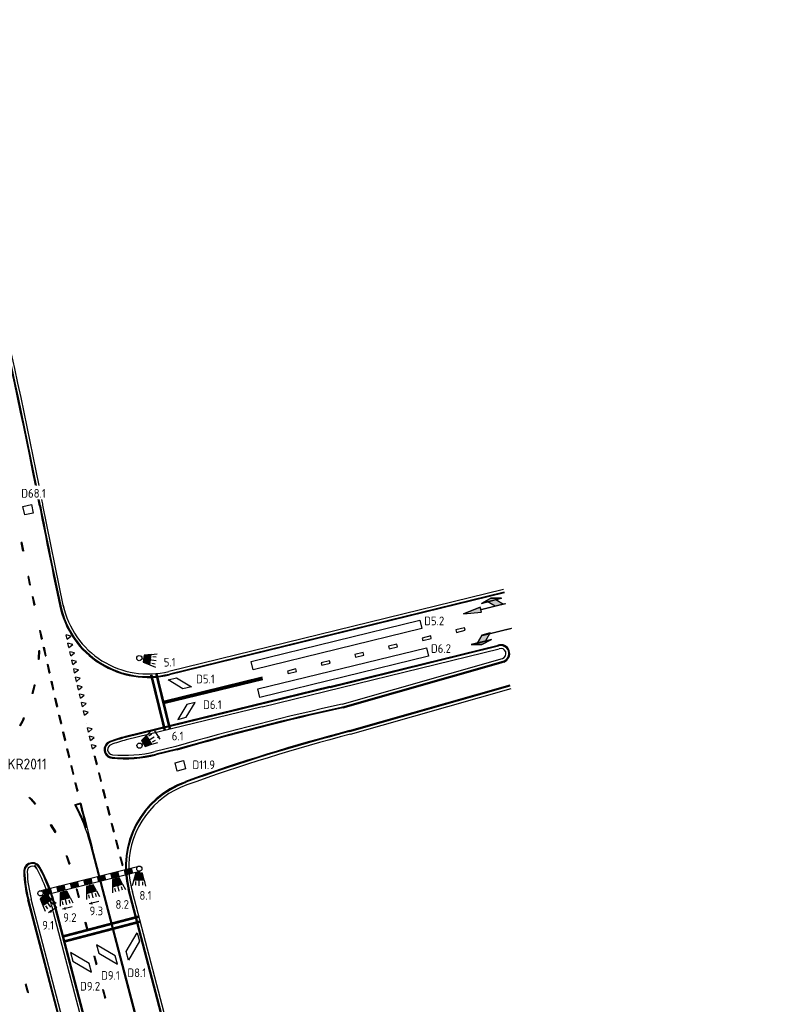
# Model space of a CAD drawing. Extents: x 124708 to 143435, y 487373 to 494715.
# Tile 21 of 32: x 143147 to 143234, y 487591 to 487705. Entities that reach past the tile are written whole.
import ezdxf
from ezdxf.enums import TextEntityAlignment as Align

# ---------------------------------------------------------------- set-up
doc = ezdxf.new("R2010")
doc.units = 0
doc.header["$LTSCALE"] = 0.25
doc.header["$MEASUREMENT"] = 0
doc.layers.get('0').update_dxf_attribs({"linetype": 'CONTINUOUS'})
for name, color, linetype in [('01-CALQUE', 1, 'CONTINUOUS'), ('40', 9, 'CONTINUOUS'), ('INST-T-CODE', 1, 'CONTINUOUS'), ('INSTALLATIE', 2, 'CONTINUOUS'), ('LUS-T-CODE', 1, 'CONTINUOUS'), ('LUSSEN', 7, 'CONTINUOUS'), ('MAATVOERING', 7, 'CONTINUOUS'), ('MARKERING', 9, 'CONTINUOUS'), ('ONDERGROND', 7, 'CONTINUOUS'), ('TXT-025', 7, 'CONTINUOUS')]:
    doc.layers.add(name, color=color, linetype=linetype)
doc.styles.add('I020-0', font='isocp.shx', dxfattribs={"height": 1})
doc.styles.add('I020-1', font='ISO.shx', dxfattribs={"height": 2})
doc.styles.add('I025-0', font='isocp.shx', dxfattribs={"height": 1.25})
doc.styles.add('ISO', font='isocp.shx')

# ---------------------------------------------------------------- blocks, each defined once
blk = doc.blocks.new('V_20X1')
blk.add_3dface([(0.5, 0), (0.5, -20), (-0.5, -20), (-0.5, 0)])
at = {"layer": 'LUS-T-CODE', "linetype": 'CONTINUOUS', "style": 'I020-1'}
blk.add_attdef('LUS', text='', height=1, rotation=345.3228381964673, dxfattribs=at).set_placement((-0.2057782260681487, -21.76548362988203), align=Align.MIDDLE_CENTER)
blk = doc.blocks.new('V_2X1S')
blk.add_3dface([(-3.552713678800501e-15, -1), (-1.414213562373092, -2.414213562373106), (-1.414213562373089, -1.414213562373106), (0, 0)])
at = {"layer": 'LUS-T-CODE', "linetype": 'CONTINUOUS', "style": 'I020-1'}
blk.add_attdef('LUS', text='', height=1, rotation=348.6224048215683, dxfattribs=at).set_placement((-0.8457050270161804, -3.314358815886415), align=Align.MIDDLE_CENTER)
blk = doc.blocks.new('V_MAST')
blk.add_circle((0, 0), 0.3)
blk = doc.blocks.new('V_2_5X1S')
blk.add_3dface([(0, -1), (-1.767766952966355, -2.767766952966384), (-1.767766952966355, -1.767766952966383), (0, 0)])
at = {"layer": 'LUS-T-CODE', "linetype": 'CONTINUOUS', "style": 'ISO'}
blk.add_attdef('LUS', text='', height=1, rotation=345.3232592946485, dxfattribs=at).set_placement((-1.199318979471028, -4.434641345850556), align=Align.MIDDLE_CENTER)
blk = doc.blocks.new('V_30LNT')
for p, q in [((0.3, 0), (1.975461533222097, 0)), ((1.3, 0.6000000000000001), (1.979207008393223, 0.769345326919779)), ((1.5, 0.4), (1.9, 0.4)), ((1.3, -0.6000000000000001), (1.979207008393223, -0.769345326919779)), ((1.5, -0.4), (1.9, -0.4))]:
    blk.add_line(p, q)
at = {"flags": 128}
blk.add_lwpolyline([(0.5000000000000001, 0.4), (0.5000000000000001, -0.4), (1.3, -0.6000000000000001), (1.3, 0.6000000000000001)], close=True, dxfattribs=at)
blk.add_solid([(0.5000000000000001, 0.4), (0.5000000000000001, -0.4), (1.3, 0.6000000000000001), (1.3, -0.6000000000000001)])
at = {"layer": 'INST-T-CODE', "linetype": 'CONTINUOUS', "style": 'I020-1'}
blk.add_attdef('LNT', text='', height=1, rotation=91.37387095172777, dxfattribs=at).set_placement((3.062035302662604, 0.7892290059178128), align=Align.MIDDLE_CENTER)
blk = doc.blocks.new('NB_KAA0')
at = {"color": 1}
blk.add_3dface([(1189, 0), (1189, 841), (0, 841), (0, 0)], dxfattribs=at)
at = {"color": 5}
blk.add_3dface([(1179, 10), (1179, 831), (25, 831), (25, 10)], dxfattribs=at)
at = {"layer": 'MAATVOERING', "style": 'I020-0', "flags": 1}
for tag in ['PLOTDATUM', 'FILENAAM']:
    blk.add_attdef(tag, (-285681, -974749), '', height=1, dxfattribs=at)
blk = doc.blocks.new('V_5PRDR')
for p, q in [((0, 0), (2.052991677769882, 0.3000000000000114)), ((0, 0), (2.052991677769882, -0.3000000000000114)), ((3.478472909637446, 0.9833314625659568), (2.278472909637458, 0.6833314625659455)), ((2.278472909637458, 0.6833314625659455), (4.678472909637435, 0.6882209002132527)), ((2.853200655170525, 0.7202912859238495), (3.390768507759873, 0.7202912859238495)), ((4.678472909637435, 0.6882209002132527), (3.478472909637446, 0.9833314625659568))]:
    blk.add_line(p, q)
at = {"flags": 128}
for points in [[(2.052991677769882, -0.3000000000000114), (2.052991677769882, 0.3000000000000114), (0, 0)], [(4.678472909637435, 0.6882209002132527), (2.278472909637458, 0.6833314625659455), (3.478472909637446, 0.9833314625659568)], [(4.728472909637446, -0.008334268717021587), (3.728472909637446, -0.008334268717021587), (2.978472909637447, 0.7135070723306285), (3.978472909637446, 0.7135070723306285)]]:
    blk.add_lwpolyline(points, close=True, dxfattribs=at)
at = {"const_width": 0.15, "flags": 128}
blk.add_lwpolyline([(2.052991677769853, -0.008334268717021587), (5, -0.008334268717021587)], dxfattribs=at)
for points in [[(2.052991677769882, -0.3000000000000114), (2.052991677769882, 0.3000000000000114), (0, 0)], [(4.678472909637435, 0.6882209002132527), (2.278472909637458, 0.6833314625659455), (3.478472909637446, 0.9833314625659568)]]:
    blk.add_solid(points)
at = {"extrusion": (0, 0, -1)}
blk.add_solid([(-4.728472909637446, -0.008334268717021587), (-3.728472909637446, -0.008334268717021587), (-3.978472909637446, 0.7135070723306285), (-2.978472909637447, 0.7135070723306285)], dxfattribs=at)
blk = doc.blocks.new('V_5PL')
for p, q in [((-2.842170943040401e-14, -0.3499999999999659), (2.400000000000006, -0.3548894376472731)), ((1.19999999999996, -0.6499999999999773), (-2.842170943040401e-14, -0.3499999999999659)), ((2.400000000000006, -0.3548894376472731), (1.19999999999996, -0.6499999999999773)), ((1.253200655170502, -0.3869598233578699), (1.79076850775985, -0.3869598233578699))]:
    blk.add_line(p, q)
at = {"flags": 128}
for points in [[(2.449999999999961, 0.4000000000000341), (1.449999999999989, 0.4000000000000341), (0.6999999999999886, -0.3801756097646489), (1.69999999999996, -0.3801756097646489)], [(2.400000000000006, -0.3548894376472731), (-2.842170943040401e-14, -0.3499999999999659), (1.19999999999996, -0.6499999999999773)]]:
    blk.add_lwpolyline(points, close=True, dxfattribs=at)
at = {"const_width": 0.15, "flags": 128}
blk.add_lwpolyline([(1.449999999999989, 0.3267045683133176), (4.999999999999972, 0.3267045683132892)], dxfattribs=at)
at = {"extrusion": (0, 0, -1)}
for points in [[(-2.449999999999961, 0.4000000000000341), (-1.449999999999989, 0.4000000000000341), (-1.69999999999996, -0.3801756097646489), (-0.6999999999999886, -0.3801756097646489)], [(-2.400000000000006, -0.3548894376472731), (2.842170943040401e-14, -0.3499999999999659), (-1.19999999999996, -0.6499999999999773)]]:
    blk.add_solid(points, dxfattribs=at)
blk = doc.blocks.new('V_1X1')
at = {"flags": 128}
blk.add_lwpolyline([(0.5, 0), (0.5, -1), (-0.5, -1), (-0.5, 0), (0.5, 0)], dxfattribs=at)
at = {"layer": 'LUS-T-CODE', "linetype": 'CONTINUOUS', "style": 'ISO'}
blk.add_attdef('LUS', text='', height=1, rotation=167.9003924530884, dxfattribs=at).set_placement((-1.002920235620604, -2.219784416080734), align=Align.MIDDLE_CENTER)

msp = doc.modelspace()

# ---------------------------------------------------------------- linework, layer by layer
at = {"layer": '40'}
for p, q in [((143152.5244151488, 487633.5598388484), (143151.9814151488, 487633.6938388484)), ((143152.0904151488, 487633.2068388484), (143151.9814151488, 487633.6938388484)), ((143152.0904151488, 487633.2068388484), (143152.5244151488, 487633.5598388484)), ((143152.0904151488, 487633.2068388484), (143152.1114151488, 487633.2108388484)), ((143152.7434151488, 487632.5838388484), (143152.2004151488, 487632.7188388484)), ((143152.3094151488, 487632.2308388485), (143152.2004151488, 487632.7188388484)), ((143152.3094151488, 487632.2308388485), (143152.7434151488, 487632.5838388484)), ((143152.3094151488, 487632.2308388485), (143152.3304151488, 487632.2348388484)), ((143152.9624151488, 487631.6088388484), (143152.4194151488, 487631.7428388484)), ((143152.5284151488, 487631.2548388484), (143152.4194151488, 487631.7428388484)), ((143152.5284151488, 487631.2548388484), (143152.9624151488, 487631.6088388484)), ((143152.5284151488, 487631.2548388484), (143152.5494151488, 487631.2598388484)), ((143153.1814151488, 487630.6328388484), (143152.6384151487, 487630.7668388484)), ((143152.7474151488, 487630.2788388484), (143152.6384151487, 487630.7668388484)), ((143152.7474151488, 487630.2788388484), (143153.1814151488, 487630.6328388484)), ((143152.7474151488, 487630.2788388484), (143152.7684151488, 487630.2838388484)), ((143153.4004151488, 487629.6568388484), (143152.8574151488, 487629.7918388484)), ((143152.9664151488, 487629.3038388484), (143152.8574151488, 487629.7918388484)), ((143152.9664151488, 487629.3038388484), (143153.4004151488, 487629.6568388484)), ((143152.9664151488, 487629.3038388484), (143152.9874151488, 487629.3078388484)), ((143153.6184151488, 487628.6808388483), (143153.0764151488, 487628.8158388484)), ((143153.1854151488, 487628.3278388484), (143153.0764151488, 487628.8158388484)), ((143153.1854151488, 487628.3278388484), (143153.6184151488, 487628.6808388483)), ((143153.1854151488, 487628.3278388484), (143153.2064151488, 487628.3328388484)), ((143153.8374151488, 487627.7058388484), (143153.2954151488, 487627.8398388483)), ((143153.4044151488, 487627.3518388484), (143153.2954151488, 487627.8398388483)), ((143153.4044151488, 487627.3518388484), (143153.8374151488, 487627.7058388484)), ((143153.4044151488, 487627.3518388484), (143153.4254151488, 487627.3568388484)), ((143154.0634151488, 487626.7368388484), (143153.5194151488, 487626.8648388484)), ((143153.6344151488, 487626.3788388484), (143153.5194151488, 487626.8648388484)), ((143153.6344151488, 487626.3788388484), (143154.0634151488, 487626.7368388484)), ((143153.6344151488, 487626.3788388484), (143153.6544151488, 487626.3838388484)), ((143154.2934151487, 487625.7638388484), (143153.7494151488, 487625.8918388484)), ((143153.8644151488, 487625.4058388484), (143153.7494151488, 487625.8918388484)), ((143153.8644151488, 487625.4058388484), (143154.2934151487, 487625.7638388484)), ((143153.8644151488, 487625.4058388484), (143153.8844151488, 487625.4098388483)), ((143154.5234151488, 487624.7908388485), (143153.9794151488, 487624.9188388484)), ((143154.0944151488, 487624.4318388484), (143153.9794151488, 487624.9188388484)), ((143154.0944151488, 487624.4318388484), (143154.5234151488, 487624.7908388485)), ((143154.0944151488, 487624.4318388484), (143154.1144151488, 487624.4368388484)), ((143154.3244151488, 487623.4588388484), (143154.3444151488, 487623.4638388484)), ((143154.9834151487, 487622.8438388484), (143154.4394151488, 487622.9728388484)), ((143154.5544151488, 487622.4858388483), (143154.4394151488, 487622.9728388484)), ((143154.5544151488, 487622.4858388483), (143154.9834151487, 487622.8438388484)), ((143154.5544151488, 487622.4858388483), (143154.5744151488, 487622.4908388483)), ((143155.2134151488, 487621.8708388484), (143154.6694151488, 487621.9988388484)), ((143154.7844151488, 487621.5128388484), (143154.6694151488, 487621.9988388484)), ((143154.7844151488, 487621.5128388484), (143155.2134151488, 487621.8708388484)), ((143154.7844151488, 487621.5128388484), (143154.8044151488, 487621.5178388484)), ((143155.4434151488, 487620.8978388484), (143154.8994151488, 487621.0258388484)), ((143155.0144151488, 487620.5398388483), (143154.8994151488, 487621.0258388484)), ((143155.0144151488, 487620.5398388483), (143155.4434151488, 487620.8978388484))]:
    msp.add_line(p, q, dxfattribs=at)
at = {"layer": 'INSTALLATIE', "color": 7}
for p, q in [((143162.1882073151, 487622.6441443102), (143162.7848880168, 487621.6504520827)), ((143155.76716326, 487602.9590731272), (143154.6425210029, 487602.6786593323)), ((143150.902214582, 487602.3205607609), (143149.9665824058, 487601.6364229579)), ((143152.6883612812, 487602.3594230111), (143151.5637190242, 487602.0790092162))]:
    msp.add_line(p, q, dxfattribs=at)
at = {"layer": 'INSTALLATIE'}
for p, q in [((143148.9562858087, 487604.1862330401), (143160.348415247, 487607.0267224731)), ((143149.1048634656, 487603.6049309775), (143160.4935727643, 487606.4445461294))]:
    msp.add_line(p, q, dxfattribs=at)
at = {"layer": 'INSTALLATIE', "flags": 128}
for points in [[(143162.7954222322, 487621.6329087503, 0, 0.3500000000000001, 0), (143162.5895058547, 487621.9758350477, 0, 0, 0)], [(143154.6226657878, 487602.6737087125, 0, 0.3500000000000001, 0), (143155.0107833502, 487602.7704803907, 0, 0, 0)], [(143149.9500641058, 487601.6243447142, 0, 0.3500000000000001, 0), (143150.2729536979, 487601.860442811, 0, 0, 0)], [(143151.543863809, 487602.0740585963, 0, 0.3500000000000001, 0), (143151.9319813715, 487602.1708302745, 0, 0, 0)]]:
    msp.add_lwpolyline(points, format="xyseb", dxfattribs=at)
for points in [[(143158.0678379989, 487605.8397231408), (143157.2916028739, 487605.6461797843), (143157.1464453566, 487606.2283561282), (143157.9226804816, 487606.4218994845)], [(143159.6203082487, 487606.2268098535), (143158.8440731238, 487606.0332664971), (143158.6989156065, 487606.6154428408), (143159.4751507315, 487606.8089861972)], [(143153.4104272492, 487604.6784630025), (143152.6341921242, 487604.4849196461), (143152.4890346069, 487605.0670959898), (143153.2652697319, 487605.2606393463)], [(143154.962897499, 487605.0655497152), (143154.1866623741, 487604.8720063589), (143154.0415048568, 487605.4541827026), (143154.8177399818, 487605.647726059)], [(143156.5153677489, 487605.452636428), (143155.739132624, 487605.2590930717), (143155.5939751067, 487605.8412694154), (143156.3702102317, 487606.0348127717)], [(143150.3054867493, 487603.904289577), (143149.5292516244, 487603.7107462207), (143149.3840941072, 487604.2929225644), (143150.1603292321, 487604.4864659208)], [(143151.8579569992, 487604.2913762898), (143151.0817218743, 487604.0978329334), (143150.936564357, 487604.6800092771), (143151.712799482, 487604.8735526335)]]:
    msp.add_lwpolyline(points, close=True, dxfattribs=at)
at = {"layer": 'INSTALLATIE', "extrusion": (0, 0, -1)}
for points in [[(-143158.0678379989, 487605.8397231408), (-143157.2916028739, 487605.6461797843), (-143157.9226804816, 487606.4218994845), (-143157.1464453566, 487606.2283561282)], [(-143150.3054867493, 487603.904289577), (-143149.5292516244, 487603.7107462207), (-143150.1603292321, 487604.4864659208), (-143149.3840941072, 487604.2929225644)]]:
    msp.add_solid(points, dxfattribs=at)
at = {"layer": 'INSTALLATIE'}
for points in [[(143159.6203082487, 487606.2268098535), (143158.8440731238, 487606.0332664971), (143159.4751507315, 487606.8089861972), (143158.6989156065, 487606.6154428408)], [(143153.4104272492, 487604.6784630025), (143152.6341921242, 487604.4849196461), (143153.2652697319, 487605.2606393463), (143152.4890346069, 487605.0670959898)], [(143154.962897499, 487605.0655497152), (143154.1866623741, 487604.8720063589), (143154.8177399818, 487605.647726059), (143154.0415048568, 487605.4541827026)], [(143156.5153677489, 487605.452636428), (143155.739132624, 487605.2590930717), (143156.3702102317, 487606.0348127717), (143155.5939751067, 487605.8412694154)], [(143151.8579569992, 487604.2913762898), (143151.0817218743, 487604.0978329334), (143151.712799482, 487604.8735526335), (143150.936564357, 487604.6800092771)]]:
    msp.add_solid(points, dxfattribs=at)
at = {"layer": 'MARKERING'}
for p, q in [((143146.9124151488, 487644.3468388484), (143146.8144151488, 487644.3278388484)), ((143147.0104151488, 487643.3468388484), (143146.8144151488, 487644.3278388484)), ((143147.1084151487, 487643.3668388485), (143146.9124151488, 487644.3478388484)), ((143147.1084151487, 487643.3668388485), (143147.0104151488, 487643.3468388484)), ((143147.0594151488, 487643.3568388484), (143147.0614151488, 487643.3568388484)), ((143147.6964151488, 487640.4248388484), (143147.5984151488, 487640.4048388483)), ((143147.7944151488, 487639.4248388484), (143147.5984151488, 487640.4048388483)), ((143147.8924151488, 487639.4448388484), (143147.6964151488, 487640.4248388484)), ((143147.8924151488, 487639.4448388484), (143147.7944151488, 487639.4248388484)), ((143148.0724151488, 487638.0938388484), (143148.1704151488, 487638.1148388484)), ((143148.0724151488, 487638.0948388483), (143148.2804151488, 487637.1168388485)), ((143148.1704151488, 487638.1148388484), (143148.3784151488, 487637.1368388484)), ((143202.4714151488, 487638.6268388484), (143163.8844151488, 487629.1758388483)), ((143202.4954151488, 487638.5298388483), (143163.9074151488, 487629.0778388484)), ((143148.2804151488, 487637.1158388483), (143148.3784151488, 487637.1368388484)), ((143148.9074151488, 487634.1828388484), (143149.0054151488, 487634.2048388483)), ((143148.9074151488, 487634.1828388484), (143149.1274151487, 487633.2068388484)), ((143148.9474151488, 487634.1918388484), (143148.9544151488, 487634.1928388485)), ((143149.0054151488, 487634.2048388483), (143149.2254151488, 487633.2288388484)), ((143149.1274151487, 487633.2068388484), (143149.2244151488, 487633.2288388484)), ((143182.3904151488, 487627.7358388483), (143201.7768547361, 487632.5114504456)), ((143182.4194151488, 487627.6398388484), (143201.8007613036, 487632.4143501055)), ((143148.9434151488, 487631.8558388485), (143148.8434151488, 487631.8598388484)), ((143149.3464151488, 487632.2318388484), (143149.4444151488, 487632.2538388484)), ((143149.3464151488, 487632.2318388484), (143149.5664151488, 487631.2558388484)), ((143149.3864151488, 487632.2408388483), (143149.3934151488, 487632.2418388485)), ((143149.4444151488, 487632.2538388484), (143149.6644151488, 487631.2778388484)), ((143149.5664151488, 487631.2558388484), (143149.6644151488, 487631.2778388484)), ((143148.8954151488, 487630.8528388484), (143148.7964151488, 487630.8658388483)), ((143148.8464151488, 487630.8598388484), (143148.8484151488, 487630.8588388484)), ((143149.7864151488, 487630.2798388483), (143149.8834151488, 487630.3018388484)), ((143149.7864151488, 487630.2798388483), (143150.0054151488, 487629.3048388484)), ((143149.8264151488, 487630.2888388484), (143149.8334151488, 487630.2908388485)), ((143149.8844151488, 487630.3018388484), (143150.1034151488, 487629.3268388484)), ((143183.8832112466, 487625.3799767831), (143202.3705628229, 487630.6453530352)), ((143183.9106029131, 487625.2838014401), (143202.3979544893, 487630.5491776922)), ((143150.0054151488, 487629.3048388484), (143150.1034151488, 487629.3268388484)), ((143148.0854151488, 487626.9438388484), (143148.3384151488, 487627.9118388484)), ((143148.1814151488, 487626.9178388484), (143148.4344151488, 487627.8858388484)), ((143148.4344151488, 487627.8858388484), (143148.3374151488, 487627.9118388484)), ((143150.2254151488, 487628.3288388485), (143150.3234151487, 487628.3508388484)), ((143150.2254151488, 487628.3288388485), (143150.4444151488, 487627.3538388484)), ((143150.2654151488, 487628.3378388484), (143150.2724151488, 487628.3398388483)), ((143150.3234151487, 487628.3508388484), (143150.5424151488, 487627.3758388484)), ((143174.5794151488, 487628.8088388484), (143163.1681087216, 487626.0134893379)), ((143174.6024151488, 487628.7108388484), (143163.1920386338, 487625.9157171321)), ((143174.6264151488, 487628.6138388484), (143163.2157942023, 487625.8186572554)), ((143174.6504151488, 487628.5168388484), (143163.2395497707, 487625.7215973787)), ((143184.6611345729, 487622.6485970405), (143203.1484861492, 487627.9139732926)), ((143184.6885262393, 487622.5524216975), (143203.1758778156, 487627.8177979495)), ((143148.1814151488, 487626.9188388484), (143148.0854151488, 487626.9438388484)), ((143148.1334151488, 487626.9308388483), (143148.1354151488, 487626.9308388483)), ((143150.4454151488, 487627.3538388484), (143150.5424151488, 487627.3758388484)), ((143182.3904151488, 487627.7358388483), (143158.8224008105, 487621.9668822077)), ((143182.4194151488, 487627.6398388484), (143158.8461757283, 487621.8697495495)), ((143150.6644151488, 487626.3778388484), (143150.7624151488, 487626.3998388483)), ((143150.6644151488, 487626.3778388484), (143150.8844151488, 487625.4028388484)), ((143150.7044151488, 487626.3868388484), (143150.7114151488, 487626.3888388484)), ((143150.7624151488, 487626.3998388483), (143150.9824151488, 487625.4248388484)), ((143150.8844151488, 487625.4028388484), (143150.9814151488, 487625.4248388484)), ((143151.1084151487, 487624.4268388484), (143151.2054151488, 487624.4508388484)), ((143151.1084151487, 487624.4268388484), (143151.3434151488, 487623.4548388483)), ((143151.1484151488, 487624.4368388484), (143151.1554151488, 487624.4388388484)), ((143151.2064151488, 487624.4508388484), (143151.4414151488, 487623.4788388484)), ((143147.1734151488, 487624.0918388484), (143147.0804151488, 487624.1288388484)), ((143151.3434151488, 487623.4548388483), (143151.4404151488, 487623.4788388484)), ((143146.7354151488, 487623.1878388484), (143146.6484151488, 487623.2368388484)), ((143146.6914151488, 487623.2118388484), (143146.6934151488, 487623.2118388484)), ((143151.5784151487, 487622.4828388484), (143151.6754151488, 487622.5068388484)), ((143151.5784151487, 487622.4828388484), (143151.8134151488, 487621.5108388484)), ((143151.6184151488, 487622.4928388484), (143151.6254151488, 487622.4948388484)), ((143151.6764151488, 487622.5068388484), (143151.9114151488, 487621.5348388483)), ((143151.8134151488, 487621.5108388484), (143151.9114151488, 487621.5348388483)), ((143152.0484151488, 487620.5388388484), (143152.1464151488, 487620.5628388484)), ((143152.0484151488, 487620.5388388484), (143152.2834151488, 487619.5668388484)), ((143152.0884151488, 487620.5488388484), (143152.0954151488, 487620.5508388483)), ((143152.1464151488, 487620.5628388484), (143152.3814151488, 487619.5908388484)), ((143164.7114151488, 487620.5278388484), (143162.3354151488, 487619.9468388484)), ((143164.7344151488, 487620.4298388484), (143162.3584151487, 487619.8488388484)), ((143152.2834151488, 487619.5668388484), (143152.3814151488, 487619.5908388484)), ((143155.2144151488, 487619.7168388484), (143155.3114151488, 487619.7408388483)), ((143155.2144151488, 487619.7168388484), (143155.4594151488, 487618.7478388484)), ((143155.3104151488, 487619.7408388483), (143155.5554151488, 487618.7718388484)), ((143155.4594151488, 487618.7468388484), (143155.5554151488, 487618.7718388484)), ((143152.5184151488, 487618.5948388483), (143152.7534151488, 487617.6228388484)), ((143152.5194151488, 487618.5948388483), (143152.6164151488, 487618.6188388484)), ((143152.5584151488, 487618.6048388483), (143152.5654151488, 487618.6068388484)), ((143152.6164151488, 487618.6188388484), (143152.8514151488, 487617.6468388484)), ((143152.7544151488, 487617.6228388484), (143152.8514151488, 487617.6468388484)), ((143155.7034151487, 487617.7778388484), (143155.8004151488, 487617.8018388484)), ((143155.7044151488, 487617.7778388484), (143155.9494151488, 487616.8078388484)), ((143155.7434151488, 487617.7878388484), (143155.7504151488, 487617.7888388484)), ((143155.8004151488, 487617.8018388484), (143156.0454151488, 487616.8318388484)), ((143152.9884151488, 487616.6508388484), (143153.2234151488, 487615.6788388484)), ((143152.9894151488, 487616.6508388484), (143153.0864151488, 487616.6748388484)), ((143153.0294151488, 487616.6608388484), (143153.0354151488, 487616.6628388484)), ((143153.0864151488, 487616.6748388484), (143153.3214151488, 487615.7028388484)), ((143155.9484151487, 487616.8078388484), (143156.0454151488, 487616.8328388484)), ((143153.2244151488, 487615.6788388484), (143153.3214151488, 487615.7028388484)), ((143156.1934151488, 487615.8388388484), (143156.2904151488, 487615.8628388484)), ((143156.1944151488, 487615.8388388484), (143156.4394151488, 487614.8688388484)), ((143156.2334151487, 487615.8488388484), (143156.2404151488, 487615.8498388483)), ((143156.2904151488, 487615.8628388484), (143156.5354151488, 487614.8928388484)), ((143147.7174151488, 487614.9028388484), (143147.7854151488, 487614.9758388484)), ((143147.7514151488, 487614.9398388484), (143147.7494151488, 487614.9378388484)), ((143148.3744151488, 487614.1608388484), (143148.4514151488, 487614.2238388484)), ((143153.6774151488, 487614.2848388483), (143152.9754151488, 487614.1128388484)), ((143156.4384151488, 487614.8688388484), (143156.5354151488, 487614.8938388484)), ((143153.6054151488, 487614.1638388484), (143153.1264151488, 487614.0458388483)), ((143156.6834151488, 487613.8998388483), (143156.7804151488, 487613.9238388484)), ((143156.6834151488, 487613.8998388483), (143156.9284151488, 487612.9298388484)), ((143156.7234151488, 487613.9098388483), (143156.7304151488, 487613.9108388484)), ((143156.7794151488, 487613.9238388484), (143157.0244151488, 487612.9538388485)), ((143156.9284151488, 487612.9298388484), (143157.0254151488, 487612.9538388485)), ((143157.1734151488, 487611.9598388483), (143157.2704151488, 487611.9848388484)), ((143157.1734151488, 487611.9608388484), (143157.4184151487, 487610.9908388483)), ((143157.2134151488, 487611.9698388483), (143157.2194151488, 487611.9718388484)), ((143157.2694151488, 487611.9848388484), (143157.5144151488, 487611.0148388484)), ((143150.1634151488, 487611.7668388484), (143150.2484151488, 487611.8208388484)), ((143150.1634151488, 487611.7668388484), (143150.7004151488, 487610.9228388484)), ((143150.2054151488, 487611.7938388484), (143150.2044151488, 487611.7928388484)), ((143150.2474151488, 487611.8208388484), (143150.7844151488, 487610.9768388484)), ((143150.7004151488, 487610.9238388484), (143150.7844151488, 487610.9768388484)), ((143157.4184151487, 487610.9908388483), (143157.5154151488, 487611.0148388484)), ((143157.6654151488, 487610.0208388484), (143157.7624151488, 487610.0468388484)), ((143157.6654151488, 487610.0208388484), (143157.9214151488, 487609.0538388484)), ((143157.7054151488, 487610.0318388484), (143157.7114151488, 487610.0338388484)), ((143157.7614151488, 487610.0468388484), (143158.0174151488, 487609.0798388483)), ((143167.018829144, 487562.8521611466), (143154.7824151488, 487609.5728388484)), ((143167.1159225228, 487562.877324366), (143154.9924151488, 487609.1658388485)), ((143157.9214151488, 487609.0548388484), (143158.0174151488, 487609.0798388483)), ((143151.9914151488, 487608.2328388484), (143152.0864151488, 487608.2648388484)), ((143151.9914151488, 487608.2328388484), (143152.3024151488, 487607.2828388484)), ((143152.0394151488, 487608.2488388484), (143152.0374151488, 487608.2478388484)), ((143152.0874151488, 487608.2648388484), (143152.3984151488, 487607.3148388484)), ((143158.1764151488, 487608.0878388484), (143158.2734151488, 487608.1128388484)), ((143158.1774151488, 487608.0878388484), (143158.4324151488, 487607.1208388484)), ((143158.2164151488, 487608.0978388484), (143158.2234151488, 487608.0998388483)), ((143158.2734151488, 487608.1138388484), (143158.5284151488, 487607.1468388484)), ((143152.3024151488, 487607.2828388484), (143152.3984151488, 487607.3138388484)), ((143158.4324151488, 487607.1208388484), (143158.5294151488, 487607.1468388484)), ((143153.1354151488, 487604.4058388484), (143153.2324151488, 487604.4308388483)), ((143153.1364151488, 487604.4048388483), (143153.3894151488, 487603.4378388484)), ((143153.1844151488, 487604.4178388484), (143153.1824151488, 487604.4178388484)), ((143153.2324151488, 487604.4308388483), (143153.4854151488, 487603.4638388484)), ((143169.8267170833, 487563.5798678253), (143159.1554151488, 487604.3248388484)), ((143169.9233787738, 487563.6049191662), (143159.2524151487, 487604.3508388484)), ((143158.6920139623, 487560.6941409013), (143147.5854151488, 487603.1048388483)), ((143158.7892251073, 487560.7193346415), (143147.6824151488, 487603.1308388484)), ((143153.3894151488, 487603.4378388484), (143153.4854151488, 487603.4638388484)), ((143161.4050005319, 487561.397252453), (143150.6924151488, 487602.2988388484)), ((143161.5015762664, 487561.4222815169), (143150.7884151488, 487602.3238388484)), ((143154.1494151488, 487600.5358388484), (143154.2464151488, 487600.5618388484)), ((143154.2454151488, 487600.5618388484), (143154.4994151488, 487599.5948388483)), ((143154.1494151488, 487600.5358388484), (143154.4034151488, 487599.5688388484)), ((143154.1974151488, 487600.5488388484), (143154.1954151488, 487600.5478388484)), ((143154.4024151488, 487599.5688388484), (143154.4994151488, 487599.5938388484)), ((143155.1634151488, 487596.6668388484), (143155.2594151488, 487596.6918388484)), ((143155.1634151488, 487596.6658388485), (143155.4164151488, 487595.6988388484)), ((143155.2114151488, 487596.6788388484), (143155.2094151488, 487596.6788388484)), ((143155.2594151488, 487596.6918388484), (143155.5124151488, 487595.7248388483)), ((143155.4164151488, 487595.6988388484), (143155.5134151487, 487595.7248388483)), ((143147.4014151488, 487593.4198388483), (143147.3054151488, 487593.3938388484)), ((143147.5724151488, 487592.4298388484), (143147.3054151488, 487593.3938388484)), ((143147.6684151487, 487592.4558388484), (143147.4014151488, 487593.4198388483)), ((143156.1764151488, 487592.7968388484), (143156.2734151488, 487592.8228388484)), ((143156.1774151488, 487592.7968388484), (143156.4304151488, 487591.8298388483)), ((143156.2254151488, 487592.8098388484), (143156.2234151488, 487592.8098388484)), ((143156.2734151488, 487592.8228388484), (143156.5264151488, 487591.8558388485)), ((143147.6684151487, 487592.4568388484), (143147.5724151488, 487592.4298388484)), ((143147.6204151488, 487592.4428388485), (143147.6224151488, 487592.4438388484)), ((143156.4304151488, 487591.8298388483), (143156.5264151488, 487591.8548388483))]:
    msp.add_line(p, q, dxfattribs=at)
at = {"layer": 'MARKERING', "flags": 128}
for points in [[(143148.7964151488, 487630.8658388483), (143148.8134151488, 487630.9938388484), (143148.8434151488, 487631.8598388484)], [(143148.8964151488, 487630.8538388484), (143148.9134151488, 487630.9858388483), (143148.9434151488, 487631.8558388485)], [(143146.6474151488, 487623.2358388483), (143146.9124151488, 487623.7108388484), (143147.0804151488, 487624.1298388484)], [(143146.7354151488, 487623.1878388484), (143147.0024151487, 487623.6668388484), (143147.1724151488, 487624.0918388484)], [(143147.7174151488, 487614.9028388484), (143147.9004151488, 487614.7328388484), (143148.3754151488, 487614.1598388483)], [(143147.7854151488, 487614.9768388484), (143147.9724151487, 487614.8008388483), (143148.4514151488, 487614.2238388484)]]:
    msp.add_lwpolyline(points, dxfattribs=at)
at = {"layer": 'MARKERING', "const_width": 0.3, "flags": 128}
for points in [[(143161.7989258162, 487629.083838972), (143163.3717159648, 487622.6577743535)], [(143162.3817238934, 487629.2264797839), (143163.9548545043, 487622.7990241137)], [(143160.3835417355, 487601.2202583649), (143151.6749026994, 487598.9393678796)], [(143160.5355651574, 487600.6398370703), (143151.8269218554, 487598.3589454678)]]:
    msp.add_lwpolyline(points, dxfattribs=at)
at = {"layer": 'MARKERING'}
for centre, radius, start, end in [((142560.1271471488, 487535.2610388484), 599.6, 11.12269942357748, 16.38873364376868), ((142560.1271471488, 487535.2610388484), 599.6999999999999, 11.12044217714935, 16.38535290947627), ((142560.1271471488, 487535.2610388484), 599.6, 10.891311, 10.9652307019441), ((142560.1271471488, 487535.2610388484), 599.6999999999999, 10.891311, 10.962702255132), ((143738.5120001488, 487761.9968768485), 600.4, 190.891311, 192.014653), ((143738.5120001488, 487761.9968768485), 600.3000000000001, 190.891311, 192.01465), ((143161.4362441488, 487639.1816828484), 10.4, 192.014625, 283.751442), ((143161.4362441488, 487639.1816828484), 10.3, 192.014625, 283.751442), ((143202.0794150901, 487631.5281495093), 1.03, 289.547733, 109.447128), ((143202.0794150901, 487631.5281495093), 0.93, 289.547733, 109.447128), ((143251.7988226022, 487318.6229475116), 314.1847191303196, 102.4874162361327, 106.0883721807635), ((143251.7988226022, 487318.6229475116), 314.0847191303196, 102.4874162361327, 106.0883721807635), ((143238.6001492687, 487414.8024157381), 214.7311164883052, 104.5481359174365, 109.8347330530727), ((143238.6042492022, 487414.7901813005), 214.6440162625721, 104.5477463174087, 109.8346565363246), ((143157.3697991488, 487620.4697908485), 1, 110.801697, 264.706958), ((143157.3697991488, 487620.4697908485), 0.9, 110.801697, 264.706958), ((143162.4837381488, 487607.0084528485), 15.4, 103.753733, 110.801697), ((143162.4837381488, 487607.0084528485), 15.3, 103.753733, 110.801697), ((143158.6981951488, 487634.8083878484), 15.4, 264.706958, 283.754531), ((143158.6981951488, 487634.8083878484), 15.3, 264.706958, 283.754531), ((143203.9634251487, 487523.7853868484), 100.4, 104.573542, 104.575242), ((143203.9634251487, 487523.7853868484), 100.4, 104.573542, 104.575242), ((143169.2175521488, 487606.9614458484), 10.4, 109.460483, 194.676017), ((143169.2175521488, 487606.9614458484), 10.3, 109.460483, 194.676017), ((143738.5120001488, 487761.9968768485), 603.2, 194.174783, 194.67685), ((143135.4344591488, 487604.5058668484), 20, 14.675528, 28.709269), ((143135.4344591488, 487604.5058668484), 20.1, 20.191325, 28.33642499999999), ((143738.5120001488, 487761.9968768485), 603.3000000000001, 194.184281, 194.450872), ((143148.0954881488, 487606.4268568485), 1, 28.551369, 182.314728), ((143162.4837381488, 487607.0084528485), 15.4, 182.314725, 194.678122), ((143148.0954881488, 487606.4268568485), 0.9, 28.551369, 182.314728), ((143162.4837381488, 487607.0084528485), 15.3, 182.314725, 194.678122), ((143131.0547421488, 487597.1546958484), 20.3, 14.678631, 28.550439), ((143131.0547421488, 487597.1546958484), 20.4, 14.678631, 28.550342)]:
    msp.add_arc(centre, radius, start, end, dxfattribs=at)
for points in [[(143193.0334151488, 487633.3238388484), (143193.1054151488, 487633.0308388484), (143194.0754151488, 487633.2688388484), (143194.0044151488, 487633.5618388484)], [(143196.9184151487, 487634.2748388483), (143196.9904151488, 487633.9818388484), (143197.9604151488, 487634.2198388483), (143197.8894151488, 487634.5128388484)], [(143189.1484151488, 487632.3728388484), (143189.2204151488, 487632.0798388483), (143190.1904151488, 487632.3178388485), (143190.1194151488, 487632.6108388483)], [(143185.2624151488, 487631.4228388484), (143185.3344151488, 487631.1298388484), (143186.3044151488, 487631.3678388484), (143186.2334151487, 487631.6608388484)], [(143181.3774151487, 487630.4718388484), (143181.4494151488, 487630.1788388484), (143182.4194151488, 487630.4168388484), (143182.3484151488, 487630.7098388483)], [(143177.4924151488, 487629.5228388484), (143177.5644151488, 487629.2298388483), (143178.5344151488, 487629.4678388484), (143178.4634151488, 487629.7608388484)]]:
    msp.add_3dface(points, dxfattribs=at)
at = {"layer": 'ONDERGROND'}
for p, q in [((143202.3994151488, 487638.9198388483), (143163.8134630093, 487629.4678505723)), ((143174.5971328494, 487625.376832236), (143201.8796529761, 487632.0939189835)), ((143183.7928187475, 487625.6973554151), (143202.2801703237, 487630.9627316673)), ((143184.7789187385, 487622.2350430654), (143203.2662703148, 487627.5004193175)), ((143174.5971328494, 487625.376832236), (143158.9173831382, 487621.5788310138)), ((143164.6404151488, 487620.8198388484), (143162.2644151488, 487620.2388388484)), ((143159.5816399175, 487604.2818977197), (143159.5434151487, 487604.4278388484)), ((143170.2158634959, 487563.6807210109), (143159.6360932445, 487604.0739963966)), ((143159.0806133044, 487560.7948523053), (143147.9734151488, 487603.2078388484)), ((143161.1147939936, 487561.3220410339), (143150.5414474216, 487601.6920014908))]:
    msp.add_line(p, q, dxfattribs=at)
at = {"layer": 'ONDERGROND', "flags": 128}
for points in [[(143148.8751586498, 487650.9147415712, 0.02296184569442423), (143135.7887506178, 487704.4169382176)], [(143151.7839934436, 487636.5674800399), (143151.6553490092, 487637.0998351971), (143149.3195739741, 487648.6289539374, 0.0002784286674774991), (143149.1929490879, 487649.2850757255)], [(143150.5414474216, 487601.6920014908), (143150.4024151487, 487602.2228388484, 0.03233213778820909), (143149.5817560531, 487604.6879392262, 0.03393416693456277), (143148.3924618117, 487607.1248250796)], [(143159.2207024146, 487607.2124346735, 0.07772730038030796), (143159.6364821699, 487604.0740982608)]]:
    msp.add_lwpolyline(points, format="xyb", dxfattribs=at)
at = {"layer": 'ONDERGROND'}
for centre, radius, start, end in [((142560.1271471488, 487535.2610388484), 600, 11.11367507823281, 16.37521789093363), ((142560.1271471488, 487535.2610388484), 600, 10.891311, 10.95512214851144), ((143161.4362441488, 487639.1816828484), 10, 192.014625, 283.751442), ((143202.0794150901, 487631.5281495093), 0.6, 289.547733, 109.447128), ((143251.7988226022, 487318.6229475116), 314.5147191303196, 102.4874162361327, 106.0883721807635), ((143238.6177889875, 487414.7497778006), 214.3566170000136, 104.5464589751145, 109.8344033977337), ((143157.3697991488, 487620.4697908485), 0.6, 110.801697, 264.706958), ((143162.4837381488, 487607.0084528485), 15, 103.753733, 110.801697), ((143158.6981951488, 487634.8083878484), 15, 264.706958, 283.754531), ((143169.2175521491, 487606.9614458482), 10.00000000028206, 109.4604830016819, 178.5617889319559), ((143148.0954881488, 487606.4268568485), 0.6, 28.551369, 182.314728), ((143162.4837381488, 487607.0084528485), 15, 182.314725, 194.678122), ((143545.8058801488, 487708.3608678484), 399.999977, 195.081636, 195.0817)]:
    msp.add_arc(centre, radius, start, end, dxfattribs=at)

# ---------------------------------------------------------------- block references
at = {"layer": '01-CALQUE', "xscale": 0.5, "yscale": 0.5, "zscale": 0.5}
msp.add_blockref('NB_KAA0', (142840.5, 487374.5), dxfattribs=at)
at = {"layer": 'INSTALLATIE'}
for p in [(143160.420920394, 487631.0137966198), (143160.4500270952, 487620.9244321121)]:
    msp.add_blockref('V_MAST', p, dxfattribs=at)
ref = msp.add_blockref('V_30LNT', (143160.420920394, 487631.0137966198), dxfattribs=dict(at, rotation=352.0850797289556))
ref.add_attrib('LNT', '5.1', dxfattribs={"layer": 'INST-T-CODE', "linetype": 'CONTINUOUS', "height": 1, "style": 'I020-1'}).set_placement((143163.9215851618, 487630.5398921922), align=Align.MIDDLE_CENTER)
ref = msp.add_blockref('V_30LNT', (143160.4500270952, 487620.9244321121), dxfattribs=dict(at, rotation=30.98348239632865))
ref.add_attrib('LNT', '6.1', dxfattribs={"layer": 'INST-T-CODE', "linetype": 'CONTINUOUS', "height": 1, "style": 'I020-1'}).set_placement((143164.8414300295, 487622.0243449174), align=Align.MIDDLE_CENTER)
at = {"layer": 'INSTALLATIE', "rotation": 268.6261290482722}
msp.add_blockref('V_30LNT', (143160.4209940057, 487606.7356343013), dxfattribs=at).add_auto_attribs({'LNT': '8.1'})
at = {"layer": 'INSTALLATIE', "rotation": 284.6763931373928}
for p in [(143160.4209940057, 487606.7356343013), (143149.0322936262, 487603.8960213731)]:
    msp.add_blockref('V_MAST', p, dxfattribs=at)
at = {"layer": 'INSTALLATIE'}
ref = msp.add_blockref('V_30LNT', (143154.5907104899, 487605.2819347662), dxfattribs=dict(at, rotation=284.0004310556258))
ref.add_attrib('LNT', '9.3', dxfattribs={"layer": 'INST-T-CODE', "linetype": 'CONTINUOUS', "height": 1, "style": 'I020-1'}).set_placement((143155.4681600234, 487601.8649186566), align=Align.MIDDLE_CENTER)
ref = msp.add_blockref('V_30LNT', (143157.5940890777, 487606.0611383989), dxfattribs=dict(at, rotation=284.0004310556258))
ref.add_attrib('LNT', '8.2', dxfattribs={"layer": 'INST-T-CODE', "linetype": 'CONTINUOUS', "height": 1, "style": 'I020-1'}).set_placement((143158.4564079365, 487602.614286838), align=Align.MIDDLE_CENTER)
ref = msp.add_blockref('V_30LNT', (143149.0322936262, 487603.8960213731), dxfattribs=dict(at, rotation=306.1744132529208))
ref.add_attrib('LNT', '9.1', dxfattribs={"layer": 'INST-T-CODE', "linetype": 'CONTINUOUS', "height": 1, "style": 'I020-1'}).set_placement((143149.9113179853, 487600.2168012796), align=Align.MIDDLE_CENTER)
ref = msp.add_blockref('V_30LNT', (143151.5513466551, 487604.5241119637), dxfattribs=dict(at, rotation=284.0004310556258))
ref.add_attrib('LNT', '9.2', dxfattribs={"layer": 'INST-T-CODE', "linetype": 'CONTINUOUS', "height": 1, "style": 'I020-1'}).set_placement((143152.41941848, 487601.107095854), align=Align.MIDDLE_CENTER)
at = {"layer": 'LUSSEN'}
for name, p, rotation, values in [('V_1X1', (143147.7149978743, 487647.6247238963), 192.0996075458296, {'LUS': 'D68.1'}), ('V_2_5X1S', (143160.1717285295, 487599.3332239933), 14.67674070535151, {'LUS': 'D8.1'})]:
    msp.add_blockref(name, p, dxfattribs=dict(at, rotation=rotation)).add_auto_attribs(values)
ref = msp.add_blockref('V_20X1', (143173.4302114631, 487630.1405678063), dxfattribs=dict(at, rotation=103.7641014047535))
ref.add_attrib('LUS', 'D5.2', dxfattribs={"layer": 'LUS-T-CODE', "linetype": 'CONTINUOUS', "height": 1, "style": 'I020-1'}).set_placement((143194.4104273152, 487635.2961872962), align=Align.MIDDLE_CENTER)
ref = msp.add_blockref('V_20X1', (143174.2072308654, 487626.9656266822), dxfattribs=dict(at, rotation=103.7560206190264))
ref.add_attrib('LUS', 'D6.2', dxfattribs={"layer": 'LUS-T-CODE', "linetype": 'CONTINUOUS', "height": 1, "style": 'I020-1'}).set_placement((143195.1881736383, 487632.1157071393), align=Align.MIDDLE_CENTER)
ref = msp.add_blockref('V_2X1S', (143163.7443823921, 487628.496290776), dxfattribs=dict(at, rotation=103.7528781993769))
ref.add_attrib('LUS', 'D5.1', dxfattribs={"layer": 'LUS-T-CODE', "linetype": 'CONTINUOUS', "height": 1, "style": 'I020-1'}).set_placement((143168.0425607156, 487628.6034630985), align=Align.MIDDLE_CENTER)
ref = msp.add_blockref('V_2X1S', (143164.8576886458, 487623.9475733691), dxfattribs=dict(at, yscale=-1, rotation=283.7570327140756))
ref.add_attrib('LUS', 'D6.1', dxfattribs={"layer": 'LUS-T-CODE', "linetype": 'CONTINUOUS', "height": 1, "style": 'I020-1'}).set_placement((143168.846844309, 487625.6444485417), align=Align.MIDDLE_CENTER)
ref = msp.add_blockref('V_1X1', (143165.6333257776, 487618.7235409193), dxfattribs=dict(at, rotation=284.6800694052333))
ref.add_attrib('LUS', 'D11.9', dxfattribs={"layer": 'LUS-T-CODE', "linetype": 'CONTINUOUS', "height": 1, "style": 'ISO'}).set_placement((143167.8472043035, 487618.7178706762), align=Align.MIDDLE_CENTER)
ref = msp.add_blockref('V_2_5X1S', (143155.4979582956, 487597.9483946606), dxfattribs=dict(at, yscale=-0.9999999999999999, rotation=194.653494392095))
ref.add_attrib('LUS', 'D9.1', dxfattribs={"layer": 'LUS-T-CODE', "linetype": 'CONTINUOUS', "height": 1, "style": 'ISO'}).set_placement((143157.0966534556, 487594.4343292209), align=Align.MIDDLE_CENTER)
ref = msp.add_blockref('V_2_5X1S', (143152.4917350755, 487597.0576563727), dxfattribs=dict(at, yscale=-0.9999999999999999, rotation=194.653494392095))
ref.add_attrib('LUS', 'D9.2', dxfattribs={"layer": 'LUS-T-CODE', "linetype": 'CONTINUOUS', "height": 1, "style": 'ISO'}).set_placement((143154.7523873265, 487593.1849921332), align=Align.MIDDLE_CENTER)
at = {"layer": 'MARKERING'}
for name, p, rotation in [('V_5PRDR', (143197.8008777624, 487636.1165482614), 13.83140227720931), ('V_5PL', (143198.5785680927, 487632.9388673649), 13.83140227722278)]:
    msp.add_blockref(name, p, dxfattribs=dict(at, rotation=rotation))

# ---------------------------------------------------------------- texts
at = {"layer": 'TXT-025', "linetype": 'CONTINUOUS', "style": 'I025-0'}
msp.add_text('KR2011', height=1.25, dxfattribs=at).set_placement((143145.2319658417, 487618.1753708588))

doc.saveas('drawing.dxf')
